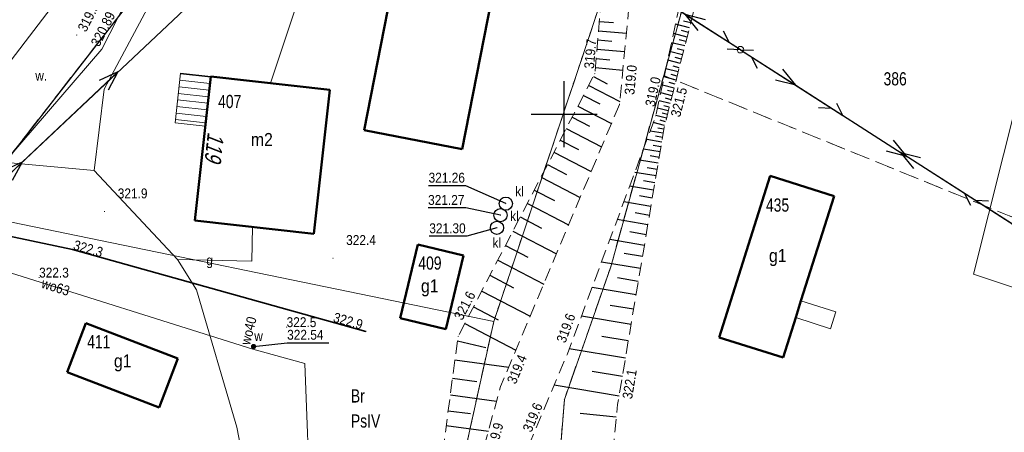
# Model space of a CAD drawing. Header units: metres. Extents: x 7523615 to 7533948, y 5492686 to 5502120.
# Tile 171 of 256: x 7531259 to 7531333, y 5496626 to 5496657. Entities that reach past the tile are written whole.
import ezdxf
from ezdxf.enums import TextEntityAlignment as Align

# ---------------------------------------------------------------- set-up
doc = ezdxf.new("R2010")
doc.units = ezdxf.units.M
for name, pattern in [('1.0_0.5', [1.5, 1, -0.5]), ('219-500', [0]), ('egkk-500', [2, 1.5, -0.5]), ('egug-500', [1, 0.5, -0.5]), ('suep_nn_500', [0]), ('sutp_500', [0])]:
    doc.linetypes.add(name, pattern=pattern)
doc.layers.get('0').update_dxf_attribs({"color": 2, "lineweight": 5})
doc.styles.get("Standard").update_dxf_attribs({"font": 'Working1250', "width": 0.75})
doc.linetypes.add('902-500', pattern='A,3.75,0,[1,ksztalty.shx,S=0.5,R=0,X=0,Y=0],3.75', length=7.5)

# ---------------------------------------------------------------- blocks, each defined once
blk = doc.blocks.new('203')
at = {"linetype": 'Continuous', "lineweight": 0}
h = blk.add_hatch(color=0, dxfattribs=at)
edge = h.paths.add_edge_path()
edge.add_arc((0, 0), 0.045, 0, 360)
blk = doc.blocks.new('PW01')
at = {"linetype": 'Continuous', "lineweight": 13}
h = blk.add_hatch(color=0, dxfattribs=at)
edge = h.paths.add_edge_path()
edge.add_arc((0, 0), 0.045, 0, 360)
blk = doc.blocks.new('US15')
at = {"color": 0, "linetype": 'Continuous', "lineweight": 13}
blk.add_circle((0, 0), 0.25, dxfattribs=at)
blk = doc.blocks.new('US25')
at = {"linetype": 'Continuous', "lineweight": 0}
h = blk.add_hatch(color=0, dxfattribs=at)
edge = h.paths.add_edge_path()
edge.add_arc((0, 0), 0.2, 0, 360)
blk = doc.blocks.new('SUTP')
at = {"color": 0, "linetype": 'Continuous'}
for p, q in [((0, 0), (0.866, 0.5)), ((0, 0), (9.232, 0)), ((1.866, -0.5), (1, 0)), ((7.366, -0.5), (8.232, 0)), ((9.232, 0), (8.366, 0.5))]:
    blk.add_line(p, q, dxfattribs=at)
blk = doc.blocks.new('SUEP1')
at = {"color": 0, "linetype": 'Continuous'}
for p, q in [((0, 0), (5, 0)), ((5, 0), (3.5, 0.5)), ((5, 0), (3.5, -0.5)), ((5, 0), (15, 0)), ((15, 0), (13.5, 0.5)), ((15, 0), (13.5, -0.5))]:
    blk.add_line(p, q, dxfattribs=at)
blk = doc.blocks.new('SUKM')
at = {"color": 0, "linetype": 'Continuous'}
blk.add_circle((0, 0), 0.5, dxfattribs=at)
blk = doc.blocks.new('RAMKA500K')
at = {"color": 0}
for p, q in [((100, 147.5), (100, 152.5)), ((97.5, 150), (102.5, 150))]:
    blk.add_line(p, q, dxfattribs=at)

msp = doc.modelspace()

# ---------------------------------------------------------------- linework, layer by layer
at = {"layer": '000 Inne (niezydentyfikowane)', "color": 7, "linetype": 'CONTINUOUS', "lineweight": 25, "flags": 128}
for points in [[(7531302.68, 5496657.04), (7531303.74, 5496656.95)], [(7531309.52, 5496656.56), (7531308.46, 5496656.83)], [(7531309.61, 5496656.92), (7531309.07, 5496657.05)], [(7531302.61, 5496656.33), (7531304.73, 5496656.15)], [(7531309.34, 5496655.85), (7531308.31, 5496656.12)], [(7531309.43, 5496656.2), (7531308.9, 5496656.34)], [(7531302.55, 5496655.63), (7531303.61, 5496655.54)], [(7531309.16, 5496655.17), (7531308.16, 5496655.42)], [(7531309.25, 5496655.51), (7531308.74, 5496655.64)], [(7531302.49, 5496654.93), (7531304.59, 5496654.74)], [(7531308.99, 5496654.5), (7531308.01, 5496654.75)], [(7531309.08, 5496654.83), (7531308.58, 5496654.96)], [(7531302.43, 5496654.22), (7531303.48, 5496654.13)], [(7531308.83, 5496653.84), (7531307.87, 5496654.09)], [(7531308.91, 5496654.17), (7531308.42, 5496654.29)], [(7531302.37, 5496653.53), (7531304.46, 5496653.34)], [(7531308.66, 5496653.21), (7531307.73, 5496653.44)], [(7531308.74, 5496653.52), (7531308.27, 5496653.64)], [(7531302.22, 5496652.86), (7531303.26, 5496652.31)], [(7531308.51, 5496652.58), (7531307.59, 5496652.82)], [(7531308.43, 5496652.28), (7531307.98, 5496652.39)], [(7531308.58, 5496652.89), (7531308.12, 5496653.01)], [(7531301.87, 5496652.18), (7531304.23, 5496650.95)], [(7531308.2, 5496651.38), (7531307.33, 5496651.61)], [(7531308.35, 5496651.98), (7531307.46, 5496652.2)], [(7531308.28, 5496651.68), (7531307.84, 5496651.79)], [(7531301.47, 5496651.42), (7531302.71, 5496650.77)], [(7531308.05, 5496650.81), (7531307.21, 5496651.02)], [(7531308.13, 5496651.09), (7531307.7, 5496651.2)], [(7531301.05, 5496650.61), (7531303.59, 5496649.29)], [(7531307.91, 5496650.24), (7531307.08, 5496650.45)], [(7531307.84, 5496649.97), (7531307.43, 5496650.07)], [(7531307.98, 5496650.52), (7531307.56, 5496650.63)], [(7531300.61, 5496649.77), (7531301.92, 5496649.09)], [(7531307.63, 5496649.15), (7531306.77, 5496649.37)], [(7531307.77, 5496649.69), (7531306.96, 5496649.9)], [(7531307.7, 5496649.42), (7531307.29, 5496649.53)], [(7531300.16, 5496648.91), (7531302.84, 5496647.52)], [(7531307.52, 5496648.55), (7531306.53, 5496648.72)], [(7531307.57, 5496648.86), (7531307.11, 5496648.94)], [(7531299.7, 5496648.03), (7531301.08, 5496647.31)], [(7531307.41, 5496647.88), (7531306.29, 5496648.07)], [(7531307.47, 5496648.23), (7531306.94, 5496648.32)], [(7531299.23, 5496647.12), (7531302.05, 5496645.65)], [(7531307.28, 5496647.13), (7531306.02, 5496647.34)], [(7531307.35, 5496647.52), (7531306.75, 5496647.62)], [(7531307.14, 5496646.27), (7531305.71, 5496646.51)], [(7531307.21, 5496646.71), (7531306.54, 5496646.83)], [(7531298.74, 5496646.19), (7531300.19, 5496645.43)], [(7531307.06, 5496645.81), (7531306.3, 5496645.93)], [(7531298.25, 5496645.23), (7531301.22, 5496643.68)], [(7531306.98, 5496645.31), (7531305.36, 5496645.58)], [(7531306.89, 5496644.78), (7531306.03, 5496644.93)], [(7531297.73, 5496644.24), (7531299.26, 5496643.45)], [(7531306.79, 5496644.22), (7531304.97, 5496644.53)], [(7531306.59, 5496643), (7531304.53, 5496643.34)], [(7531306.69, 5496643.63), (7531305.73, 5496643.79)], [(7531297.21, 5496643.23), (7531300.34, 5496641.6)], [(7531296.67, 5496642.2), (7531298.28, 5496641.36)], [(7531306.35, 5496641.61), (7531304.03, 5496642)], [(7531306.47, 5496642.32), (7531305.38, 5496642.51)], [(7531296.11, 5496641.13), (7531299.42, 5496639.41)], [(7531306.09, 5496640.04), (7531303.47, 5496640.49)], [(7531306.23, 5496640.85), (7531304.99, 5496641.06)], [(7531295.54, 5496640.04), (7531297.24, 5496639.16)], [(7531294.96, 5496638.92), (7531298.45, 5496637.1)], [(7531305.95, 5496639.19), (7531304.55, 5496639.42)], [(7531305.79, 5496638.28), (7531302.83, 5496638.78)], [(7531294.36, 5496637.77), (7531296.15, 5496636.83)], [(7531305.63, 5496637.31), (7531304.06, 5496637.58)], [(7531305.46, 5496636.28), (7531302.12, 5496636.84)], [(7531293.74, 5496636.58), (7531297.42, 5496634.67)], [(7531293.11, 5496635.37), (7531295, 5496634.39)], [(7531305.27, 5496635.19), (7531303.5, 5496635.49)], [(7531305.08, 5496634.03), (7531301.31, 5496634.67)], [(7531292.46, 5496634.12), (7531296.34, 5496632.1)], [(7531304.87, 5496632.8), (7531302.87, 5496633.14)], [(7531291.91, 5496632.81), (7531294.06, 5496632.3)], [(7531304.65, 5496631.49), (7531300.39, 5496632.2)], [(7531291.71, 5496631.35), (7531295.79, 5496630.81)], [(7531291.53, 5496629.97), (7531293.38, 5496629.72)], [(7531304.42, 5496630.1), (7531302.13, 5496630.48)], [(7531304.17, 5496628.61), (7531299.25, 5496629.43)], [(7531291.36, 5496628.7), (7531294.87, 5496628.23)], [(7531291.2, 5496627.5), (7531292.88, 5496627.28)], [(7531303.96, 5496627), (7531301.21, 5496627.29)], [(7531291.05, 5496626.37), (7531294.25, 5496625.94)]]:
    msp.add_lwpolyline(points, dxfattribs=at)
at = {"layer": '217-kontur klasyfikacyjny', "color": 7, "linetype": 'egkk-500', "lineweight": 18, "flags": 128}
for points in [[(7531276.07, 5496670.13), (7531254.58, 5496642.52)], [(7531294.66, 5496634.27), (7531303.98, 5496662.11)], [(7531309.51, 5496659.97), (7531307.56, 5496652.93)], [(7531307.56, 5496652.93), (7531303.54, 5496638.42)], [(7531365.79, 5496629.3), (7531307.56, 5496652.93)], [(7531303.54, 5496638.42), (7531300.02, 5496628.35)], [(7531292.01, 5496622.28), (7531294.66, 5496634.27)], [(7531300.02, 5496628.35), (7531299.2, 5496618.01)]]:
    msp.add_lwpolyline(points, dxfattribs=at)
at = {"layer": '218-kontur użytku gruntowego', "color": 7, "linetype": 'egug-500', "lineweight": 18, "flags": 128}
for points in [[(7531254.58, 5496642.52), (7531276.07, 5496670.13)], [(7531294.66, 5496634.27), (7531303.98, 5496662.11)], [(7531309.51, 5496659.97), (7531307.56, 5496652.93)], [(7531307.56, 5496652.93), (7531303.54, 5496638.42)], [(7531365.79, 5496629.3), (7531307.56, 5496652.93)], [(7531303.54, 5496638.42), (7531300.02, 5496628.35)], [(7531292.01, 5496622.28), (7531294.66, 5496634.27)], [(7531300.02, 5496628.35), (7531299.2, 5496618.01)]]:
    msp.add_lwpolyline(points, dxfattribs=at)
at = {"layer": '219-działka ewidencyjna', "color": 3, "linetype": '219-500', "lineweight": 18, "flags": 128}
for points in [[(7531254.58, 5496642.52), (7531276.07, 5496670.13)], [(7531294.66, 5496634.27), (7531303.98, 5496662.11)], [(7531303.54, 5496638.42), (7531309.51, 5496659.97)], [(7531254.58, 5496642.52), (7531294.66, 5496634.27)], [(7531300.02, 5496628.35), (7531303.54, 5496638.42)], [(7531294.66, 5496634.27), (7531292.01, 5496622.28)], [(7531299.2, 5496618.01), (7531300.02, 5496628.35)]]:
    msp.add_lwpolyline(points, dxfattribs=at)
at = {"layer": '312-budynek ewidencyjny', "color": 7, "linetype": 'CONTINUOUS', "lineweight": 50, "flags": 128}
for points in [[(7531284.82, 5496648.79), (7531288.14, 5496665.7)], [(7531295.57, 5496664.24), (7531292.25, 5496647.33)], [(7531271.95, 5496641.93), (7531273.17, 5496652.86)], [(7531273.17, 5496652.86), (7531282.21, 5496651.85)], [(7531282.21, 5496651.85), (7531280.99, 5496640.92)], [(7531292.25, 5496647.33), (7531284.82, 5496648.79)], [(7531311.76, 5496633.06), (7531315.63, 5496645.31)], [(7531315.63, 5496645.31), (7531320.49, 5496643.78)], [(7531320.49, 5496643.78), (7531317.98, 5496635.84)], [(7531280.99, 5496640.92), (7531271.95, 5496641.93)], [(7531287.54, 5496634.53), (7531288.9, 5496640.12)], [(7531288.9, 5496640.12), (7531292.37, 5496639.28)], [(7531292.37, 5496639.28), (7531291.01, 5496633.69)], [(7531317.98, 5496635.84), (7531317.58, 5496634.56)], [(7531291.01, 5496633.69), (7531287.54, 5496634.53)], [(7531317.58, 5496634.56), (7531316.62, 5496631.53)], [(7531262.26, 5496630.41), (7531263.68, 5496634.14)], [(7531263.68, 5496634.14), (7531270.67, 5496631.47)], [(7531316.62, 5496631.53), (7531311.76, 5496633.06)], [(7531270.67, 5496631.47), (7531269.25, 5496627.74)], [(7531269.25, 5496627.74), (7531262.26, 5496630.41)]]:
    msp.add_lwpolyline(points, dxfattribs=at)
at = {"layer": '352-schody', "color": 7, "linetype": 'CONTINUOUS', "lineweight": 18, "flags": 128}
for points in [[(7531273.17, 5496652.86), (7531270.88, 5496653.12), (7531270.46, 5496649.34), (7531272.75, 5496649.08)], [(7531273.17, 5496652.86), (7531270.88, 5496653.12), (7531270.46, 5496649.34), (7531272.75, 5496649.08)], [(7531317.58, 5496634.56), (7531320.23, 5496633.72), (7531320.63, 5496635), (7531317.98, 5496635.84)], [(7531317.58, 5496634.56), (7531320.23, 5496633.72), (7531320.63, 5496635), (7531317.98, 5496635.84)]]:
    msp.add_lwpolyline(points, close=True, dxfattribs=at)
for points in [[(7531273.165, 5496652.813), (7531270.874, 5496653.067)], [(7531273.11, 5496652.316), (7531270.819, 5496652.57)], [(7531272.999, 5496651.322), (7531270.708, 5496651.576)], [(7531273.054, 5496651.819), (7531270.764, 5496652.073)], [(7531272.944, 5496650.825), (7531270.653, 5496651.079)], [(7531272.833, 5496649.831), (7531270.543, 5496650.085)], [(7531272.889, 5496650.328), (7531270.598, 5496650.582)], [(7531272.778, 5496649.334), (7531270.488, 5496649.588)]]:
    msp.add_lwpolyline(points, dxfattribs=at)
at = {"layer": 'ogrodzenie trwałe', "color": 7, "linetype": '902-500', "lineweight": 35, "flags": 128}
msp.add_lwpolyline([(7531284.95, 5496633.51), (7531262.68, 5496639.74), (7531253.8, 5496641.61)], dxfattribs=at)
at = {"layer": 'przewód elektroenergetyczny niskiego napięcia', "color": 1, "linetype": 'suep_nn_500', "lineweight": 18, "flags": 128}
for points in [[(7531286.27, 5496672.15), (7531255.2, 5496642.93)], [(7531313.38, 5496654.89), (7531286.27, 5496672.15)], [(7531338.16, 5496639), (7531313.38, 5496654.89)]]:
    msp.add_lwpolyline(points, dxfattribs=at)
at = {"layer": 'przewód gazowy', "color": 7, "linetype": 'CONTINUOUS', "lineweight": 18, "flags": 128}
for points in [[(7531346.89, 5496797.84), (7531347.19, 5496783.75), (7531347.15, 5496735.49), (7531346.01, 5496721.8), (7531344.92, 5496709.3), (7531340.85, 5496687.2), (7531337.41, 5496670.03), (7531336.78, 5496660.53), (7531331.07, 5496637.85), (7531345.3, 5496633.1), (7531355.78, 5496632.59), (7531370.52, 5496627.79)], [(7531340.85, 5496687.2), (7531306.32, 5496690.03), (7531295.37, 5496683.34), (7531290.59, 5496680.22), (7531277.76, 5496668.55), (7531274.31, 5496666.13), (7531268.92, 5496659.09), (7531265.07, 5496651.9), (7531264.31, 5496645.72), (7531270.64, 5496638.97), (7531272.09, 5496636.66), (7531275.14, 5496626.25), (7531277.86, 5496612.25), (7531278.72, 5496588.08), (7531274.56, 5496545.93), (7531269, 5496510.56), (7531267.55, 5496507.7), (7531266.49, 5496497.43), (7531268.62, 5496489.76), (7531286.1, 5496462.9), (7531288.33, 5496460.89), (7531293.88, 5496460.94)], [(7531264.31, 5496645.72), (7531236.92, 5496648.22), (7531219.85, 5496652.96), (7531220.8, 5496656.65)], [(7531270.64, 5496638.97), (7531276.28, 5496638.84), (7531276.34, 5496641.44)]]:
    msp.add_lwpolyline(points, dxfattribs=at)
at = {"layer": 'przewód telekomunikacyjny napowietrzny', "color": 30, "linetype": 'sutp_500', "lineweight": 18, "flags": 128}
for points in [[(7531286.27, 5496672.15), (7531313.38, 5496654.89)], [(7531313.38, 5496654.89), (7531338.16, 5496639)], [(7531338.16, 5496639), (7531313.38, 5496654.89)]]:
    msp.add_lwpolyline(points, dxfattribs=at)
at = {"layer": 'przewód wodociągowy', "color": 7, "linetype": 'CONTINUOUS', "lineweight": 18, "flags": 128}
for points in [[(7531281.6, 5496581.74), (7531281.17, 5496608.62), (7531280.32, 5496631.07), (7531276.37, 5496632.17), (7531236.81, 5496644.61), (7531247.68, 5496671.94), (7531246.29, 5496678.83)], [(7531277.7, 5496652.35), (7531282.39, 5496666.38)], [(7531276.37, 5496632.17), (7531276.42, 5496632.37)]]:
    msp.add_lwpolyline(points, dxfattribs=at)
at = {"layer": 'rzędna-Atr2', "color": 7, "flags": 128}
for points in [[(7531295.57, 5496643.21), (7531292.53, 5496644.57), (7531289.708, 5496644.57)], [(7531295.17, 5496642.33), (7531292.53, 5496642.88), (7531289.671, 5496642.88)], [(7531294.9, 5496641.38), (7531292.61, 5496640.73), (7531289.762, 5496640.73)], [(7531276.42, 5496632.37), (7531278.97, 5496632.65), (7531282.148, 5496632.65)]]:
    msp.add_lwpolyline(points, dxfattribs=at)
at = {"layer": 'rów przydrożny (poligon)', "color": 7, "linetype": 'CONTINUOUS', "lineweight": 18, "flags": 128}
msp.add_lwpolyline([(7531246.75, 5496634.13), (7531245.56, 5496635.34), (7531244.3, 5496636.66), (7531246.6, 5496639.96), (7531252.99, 5496647.54), (7531260.73, 5496657.64), (7531264.39, 5496662.16), (7531266.3, 5496662.24), (7531267.23, 5496661.72), (7531267.93, 5496660.89), (7531264.9, 5496654.92), (7531256.62, 5496645.34), (7531251.24, 5496638.58)], close=True, dxfattribs=at)
at = {"layer": 'skarpa nieumocniona', "color": 7, "linetype": '1.0_0.5', "lineweight": 18, "flags": 128}
for points in [[(7531298.93, 5496615.89), (7531297.45, 5496625.17), (7531300.25, 5496631.82), (7531306.96, 5496649.88), (7531309.8, 5496663.04), (7531306.16, 5496672.09), (7531302.8, 5496686.09), (7531304.17, 5496687.57), (7531309.42, 5496673.25), (7531311.04, 5496662.55), (7531307.6, 5496649.02), (7531304.06, 5496627.98), (7531303.51, 5496622.76)], [(7531298.93, 5496615.89), (7531297.45, 5496625.17), (7531300.25, 5496631.82), (7531306.96, 5496649.88), (7531309.8, 5496663.04), (7531306.16, 5496672.09), (7531302.8, 5496686.09), (7531304.17, 5496687.57), (7531309.42, 5496673.25), (7531311.04, 5496662.55), (7531307.6, 5496649.02), (7531304.06, 5496627.98), (7531303.51, 5496622.76)], [(7531299.11, 5496683.85), (7531301.12, 5496672.45), (7531303.15, 5496662.5), (7531302.33, 5496653.07), (7531291.95, 5496633.14), (7531290.32, 5496620.88), (7531293.09, 5496611.62), (7531310.38, 5496592.27), (7531312.27, 5496591.9), (7531294.54, 5496614.82), (7531293.79, 5496624.26), (7531295.17, 5496629.34), (7531304.21, 5496650.76), (7531305.38, 5496662.93), (7531303.71, 5496672.26), (7531300.9, 5496685.06)], [(7531299.11, 5496683.85), (7531301.12, 5496672.45), (7531303.15, 5496662.5), (7531302.33, 5496653.07), (7531291.95, 5496633.14), (7531290.32, 5496620.88), (7531293.09, 5496611.62), (7531310.38, 5496592.27), (7531312.27, 5496591.9), (7531294.54, 5496614.82), (7531293.79, 5496624.26), (7531295.17, 5496629.34), (7531304.21, 5496650.76), (7531305.38, 5496662.93), (7531303.71, 5496672.26), (7531300.9, 5496685.06)]]:
    msp.add_lwpolyline(points, close=True, dxfattribs=at)

# ---------------------------------------------------------------- block references
at = {"layer": '203-punkt graniczny', "color": 3, "linetype": 'CONTINUOUS', "lineweight": 18}
for p in [(7531303.54, 5496638.42), (7531294.66, 5496634.27), (7531300.02, 5496628.35)]:
    msp.add_blockref('203', p, dxfattribs=at)
at = {"layer": 'osadnik  szambo', "color": 7, "linetype": 'CONTINUOUS', "lineweight": 18}
for p in [(7531295.57, 5496643.21), (7531295.17, 5496642.33), (7531294.9, 5496641.38)]:
    msp.add_blockref('SUKM', p, dxfattribs=at)
at = {"layer": 'pikieta naturalna', "color": 7, "linetype": 'CONTINUOUS', "lineweight": 13}
for p in [(7531302.33, 5496653.07), (7531304.21, 5496650.76), (7531306.96, 5496649.88), (7531307.6, 5496649.02), (7531265.11, 5496642.61), (7531262.68, 5496639.74), (7531282.45, 5496639.07), (7531260.14, 5496637.6), (7531278.93, 5496633.84), (7531284.95, 5496633.51), (7531291.95, 5496633.14), (7531300.25, 5496631.82), (7531295.17, 5496629.34), (7531304.06, 5496627.98)]:
    msp.add_blockref('PW01', p, dxfattribs=at)
at = {"layer": 'pikieta sztuczna', "color": 7, "linetype": 'CONTINUOUS', "lineweight": 13}
for p in [(7531263, 5496656), (7531264.9, 5496654.92)]:
    msp.add_blockref('PW01', p, dxfattribs=at)
at = {"layer": 'przewód elektroenergetyczny niskiego napięcia', "color": 1, "linetype": 'CONTINUOUS', "lineweight": 18}
for p, rotation in [((7531313.38, 5496654.89), 147.517), ((7531313.38, 5496654.89), 327.33), ((7531255.2, 5496642.93), 43.242), ((7531338.16, 5496639), 147.33)]:
    msp.add_blockref('SUEP1', p, dxfattribs=dict(at, rotation=rotation))
at = {"layer": 'przewód telekomunikacyjny napowietrzny', "color": 30, "linetype": 'CONTINUOUS', "lineweight": 18}
for p, rotation in [((7531313.38, 5496654.89), 147.517), ((7531313.38, 5496654.89), 327.33), ((7531338.16, 5496639), 147.33)]:
    msp.add_blockref('SUTP', p, dxfattribs=dict(at, rotation=rotation))
at = {"layer": 'rzędna', "color": 7, "linetype": 'CONTINUOUS', "lineweight": 18}
for p in [(7531295.57, 5496643.21), (7531295.17, 5496642.33), (7531294.9, 5496641.38), (7531276.42, 5496632.37)]:
    msp.add_blockref('PW01', p, dxfattribs=at)
at = {"layer": 'słup przewodów napowietrznych', "color": 7, "linetype": 'CONTINUOUS', "lineweight": 18}
msp.add_blockref('US15', (7531313.38, 5496654.89), dxfattribs=at)
at = {"layer": 'Wstawianie ramki sekcyjnej z opisem', "color": 7, "linetype": 'CONTINUOUS', "lineweight": 13}
msp.add_blockref('RAMKA500K', (7531200, 5496500), dxfattribs=at)
at = {"layer": 'zasuwa lub zawór', "color": 7, "linetype": 'CONTINUOUS', "lineweight": 18}
msp.add_blockref('US25', (7531276.42, 5496632.37), dxfattribs=at)

# ---------------------------------------------------------------- texts
at = {"layer": '209-oznaczenie konturu klasyfikacyjnego', "color": 7, "linetype": 'CONTINUOUS', "lineweight": 18, "width": 0.79}
msp.add_text('PsIV', height=1, dxfattribs=at).set_placement((7531283.81, 5496627.22), align=Align.TOP_LEFT)
at = {"layer": '210-oznaczenie konturu użytku gruntowego', "color": 7, "linetype": 'CONTINUOUS', "lineweight": 18, "width": 0.79}
msp.add_text('Br', height=1, dxfattribs=at).set_placement((7531283.81, 5496628.12))
at = {"layer": '211-numer działki ewidencyjnej', "color": 3, "linetype": 'CONTINUOUS', "lineweight": 18, "width": 0.79}
msp.add_text('386', height=1, dxfattribs=at).set_placement((7531324.25, 5496652.18))
at = {"layer": '238-Punkt adresowy budynku', "color": 7, "linetype": 'CONTINUOUS', "lineweight": 25, "oblique": 15, "width": 0.79}
msp.add_text('119', height=1.25, rotation=-96.366, dxfattribs=at).set_placement((7531272.83, 5496647.58), align=Align.CENTER)
at = {"layer": '312-oznaczenie budynku ewidencyjnego', "color": 7, "linetype": 'CONTINUOUS', "lineweight": 18, "width": 0.79}
for s, p in [('407', (7531273.73, 5496650.46)), ('435', (7531315.32, 5496642.6)), ('409', (7531288.93, 5496638.2)), ('411', (7531263.79, 5496632.23))]:
    msp.add_text(s, height=1, dxfattribs=at).set_placement(p)
at = {"layer": '312-oznaczenie budynku ewidencyjnego-Atr117', "color": 7, "width": 0.9}
for s, p in [('m2', (7531277.05, 5496648.07)), ('g1', (7531316.22, 5496639.27)), ('g1', (7531289.8, 5496636.97)), ('g1', (7531266.49, 5496631.28))]:
    msp.add_text(s, height=1, dxfattribs=at).set_placement(p, align=Align.MIDDLE_CENTER)
at = {"layer": 'osadnik  szambo-Atr17', "color": 7, "width": 0.9}
for p in [(7531296.29, 5496643.77), (7531295.9, 5496641.89), (7531294.56, 5496639.86)]:
    msp.add_text('kl', height=0.75, dxfattribs=at).set_placement(p)
at = {"layer": 'pikieta naturalna-Atr2', "color": 7, "width": 0.9}
for s, rotation, p in [('319.7', 85.03, (7531302.26, 5496653.42)), ('319.0', 84.509, (7531305.32, 5496651.44)), ('319.0', 77.822, (7531306.87, 5496650.52)), ('321.5', 75.735, (7531308.8, 5496649.73)), ('322.3', 344.371, (7531262.68, 5496639.74)), ('321.6', 62.488, (7531292.26, 5496634.3)), ('322.9', 344.371, (7531282.41, 5496634.25)), ('319.6', 69.618, (7531300.09, 5496632.58)), ('319.4', 67.119, (7531296.32, 5496629.46)), ('322.1', 80.449, (7531305.15, 5496628.34)), ('319.6', 67.166, (7531297.51, 5496625.81)), ('319.9', 74.802, (7531294.81, 5496624.28))]:
    msp.add_text(s, height=0.75, rotation=rotation, dxfattribs=at).set_placement(p)
for s, p in [('321.9', (7531266.11, 5496643.61)), ('322.4', (7531283.45, 5496640.07)), ('322.3', (7531260.14, 5496637.6)), ('322.5', (7531278.93, 5496633.84))]:
    msp.add_text(s, height=0.75, dxfattribs=at).set_placement(p)
at = {"layer": 'pikieta sztuczna-Atr2', "color": 7, "width": 0.9}
for s, p in [('319.95', (7531263.7, 5496656.18)), ('320.89', (7531264.7, 5496655.06))]:
    msp.add_text(s, height=0.75, rotation=63.09, dxfattribs=at).set_placement(p)
at = {"layer": 'przewód gazowy-Atr1', "color": 7, "width": 0.9}
msp.add_text('g', height=0.75, rotation=-1.321, dxfattribs=at).set_placement((7531272.84, 5496638.92), align=Align.MIDDLE_LEFT)
at = {"layer": 'przewód wodociągowy-Atr1', "color": 7, "width": 0.9}
for s, rotation, p in [('wo63', 342.543, (7531261.4, 5496636.88)), ('wo40', 75.963, (7531276.04, 5496633.56))]:
    msp.add_text(s, height=0.75, rotation=rotation, dxfattribs=at).set_placement(p, align=Align.MIDDLE_CENTER)
at = {"layer": 'rzędna-Atr2', "color": 7, "width": 0.9}
for s, p in [('321.26', (7531289.708, 5496644.578)), ('321.27', (7531289.671, 5496642.888)), ('321.30', (7531289.762, 5496640.738)), ('322.54', (7531278.97, 5496632.658))]:
    msp.add_text(s, height=0.75, dxfattribs=at).set_placement(p, align=Align.BOTTOM_LEFT)
at = {"layer": 'rów przydrożny (poligon)-Atr17', "color": 7, "width": 0.9}
msp.add_text('w.', height=0.75, dxfattribs=at).set_placement((7531259.85, 5496652.54))
at = {"layer": 'zasuwa lub zawór-Atr17', "color": 7, "width": 0.9}
msp.add_text('w', height=0.75, dxfattribs=at).set_placement((7531276.8, 5496633.16), align=Align.MIDDLE_CENTER)

doc.saveas('drawing.dxf')
